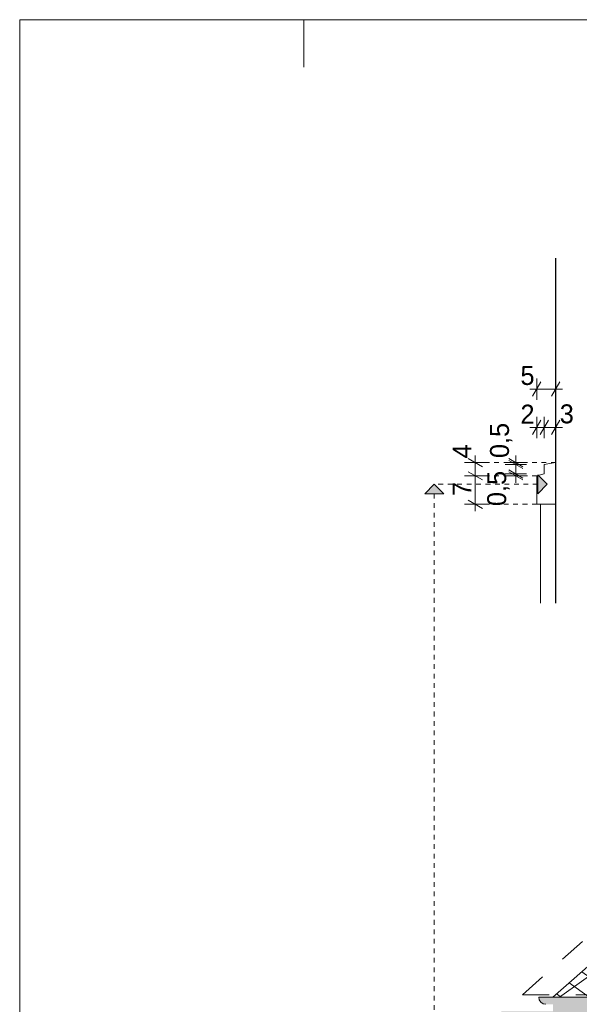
# Model space of a CAD drawing. Extents: x -396299 to -11759, y -15022 to 18278.
# Tile 166 of 205: x -86759 to -80851, y 7883 to 18278. Entities that reach past the tile are written whole.
import ezdxf

# ---------------------------------------------------------------- set-up
doc = ezdxf.new("R2010")
doc.units = 0
doc.header["$MEASUREMENT"] = 0
doc.linetypes.add('Dashed', pattern=[564.444447, 282.222223, -282.222223])
doc.linetypes.add('Hidden Line', pattern=[100, 50, -50])
for name, color, linetype, lineweight, true_color in [('A-Opisy_Nr_Pióra__88', 7, 'Continuous', 20, 0xfd4435), ('Arch opisy_Nr_Pióra__3', 7, 'Continuous', 20, 0xff6600), ('arch wypelnienia_Nr_Pióra__2', 7, 'Continuous', 13, 0x7f7f7f)]:
    doc.layers.add(name, color=color, linetype=linetype, lineweight=lineweight, true_color=true_color)
for name, color, linetype, lineweight in [('Arch okna_Nr_Pióra__32', 34, 'Continuous', 15), ('ARCH TABELA_Nr_Pióra__21', 7, 'Continuous', 13), ('Arch wymiary_Nr_Pióra__21', 7, 'Continuous', 13), ('Arch wymiary_Nr_Pióra__5', 7, 'Continuous', 13), ('INWENT DACH_Nr_Pióra__21', 7, 'Continuous', 13), ('INWENT ODWODNIENIE_Nr_Pióra__5', 7, 'Continuous', 13), ('INWENT.ŚCIANY_Nr_Pióra__1', 7, 'Continuous', 25), ('INWENT.ŚCIANY_Nr_Pióra__21', 7, 'Continuous', 13)]:
    doc.layers.add(name, color=color, linetype=linetype, lineweight=lineweight)
doc.layers.add('Arch opisy', color=7, linetype='Continuous')
doc.layers.add('Arch wymiary', color=7, linetype='Continuous')
doc.styles.add('GENERATED_STYLE_1', font='txt')
doc.dimstyles.new('GENERATED_STYLE__3', dxfattribs={"dimtxt": 200, "dimasz": 114, "dimexe": 0.18, "dimexo": 0, "dimgap": 0.09, "dimtad": 1, "dimdec": 0, "dimlfac": 0.1, "dimzin": 0, "dimdsep": 46, "dimtxsty": 'GENERATED_STYLE_1', "dimblk": 'ARROWHEAD_2', "dimblk1": 'ARROWHEAD_2', "dimblk2": 'ARROWHEAD_2', "dimcen": 0.09, "dimclrd": 7, "dimclre": 7, "dimclrt": 7, "dimazin": 0, "dimtfac": 1, "dimtdec": 4, "dimtmove": 2, "dimatfit": 3, "dimfxl": 0, "dimtolj": 1, "dimtzin": 0, "dimarcsym": 0})
doc.dimstyles.new('GENERATED_STYLE__4', dxfattribs={"dimtxt": 200, "dimasz": 114, "dimexe": 0.18, "dimexo": 0, "dimgap": 0.09, "dimtad": 1, "dimdec": 0, "dimlfac": 0.1, "dimzin": 0, "dimdsep": 46, "dimtxsty": 'GENERATED_STYLE_1', "dimblk": 'ARROWHEAD_2', "dimblk1": 'ARROWHEAD_2', "dimblk2": 'ARROWHEAD_2', "dimcen": 0.09, "dimclrd": 7, "dimclre": 7, "dimclrt": 7, "dimazin": 0, "dimtfac": 1, "dimtdec": 4, "dimtmove": 0, "dimatfit": 3, "dimfxl": 0, "dimtolj": 1, "dimtzin": 0, "dimarcsym": 0})
doc.dimstyles.new('GENERATED_STYLE__5', dxfattribs={"dimtxt": 200, "dimasz": 114, "dimexe": 0.18, "dimexo": 0, "dimgap": 0.09, "dimtad": 1, "dimtih": 1, "dimtoh": 1, "dimdec": 0, "dimlfac": 0.1, "dimzin": 0, "dimdsep": 46, "dimtxsty": 'GENERATED_STYLE_1', "dimblk": 'ARROWHEAD_2', "dimblk1": 'ARROWHEAD_2', "dimblk2": 'ARROWHEAD_2', "dimcen": 0.09, "dimclrd": 7, "dimclre": 7, "dimclrt": 7, "dimazin": 0, "dimtfac": 1, "dimtdec": 4, "dimtmove": 0, "dimatfit": 3, "dimfxl": 0, "dimtolj": 1, "dimtzin": 0, "dimarcsym": 0})

# ---------------------------------------------------------------- blocks, each defined once
blk = doc.blocks.new('Linia_190', base_point=(-81190, 13373))
at = {"layer": 'Arch opisy_Nr_Pióra__3', "linetype": 'Continuous'}
blk.add_hatch(color=256, dxfattribs=at).paths.add_polyline_path([(-81190, 13373), (-81290, 13273), (-81290, 13473)], flags=0)
for p, q in [((-81190, 13373), (-81290, 13473)), ((-81290, 13273), (-81290, 13473)), ((-81190, 13373), (-81290, 13273))]:
    blk.add_line(p, q, dxfattribs=at)
at = {"layer": 'Arch opisy_Nr_Pióra__3', "linetype": 'Hidden Line'}
blk.add_line((-81290, 13373), (-82381, 13373), dxfattribs=at)
blk = doc.blocks.new('Linia_191', base_point=(-82381, 13373))
at = {"layer": 'Arch opisy_Nr_Pióra__3', "linetype": 'Continuous'}
blk.add_hatch(color=256, dxfattribs=at).paths.add_polyline_path([(-82381, 13373), (-82281, 13273), (-82481, 13273)], flags=0)
for p, q in [((-82381, 13373), (-82481, 13273)), ((-82381, 13373), (-82281, 13273)), ((-82281, 13273), (-82481, 13273))]:
    blk.add_line(p, q, dxfattribs=at)
at = {"layer": 'Arch opisy_Nr_Pióra__3', "linetype": 'Hidden Line'}
blk.add_line((-82381, 13273), (-82381, -1976), dxfattribs=at)
blk = doc.blocks.new('*D763')
at = {"layer": 'Arch wymiary_Nr_Pióra__5', "linetype": 'Continuous'}
for p, q in [((-81836, 13463), (-82061, 13463)), ((-82024, 13506), (-81874, 13419)), ((-81949, 13163), (-81949, 13463)), ((-82024, 13206), (-81874, 13119)), ((-81836, 13163), (-82061, 13163)), ((-81949, 13089), (-81949, 13163))]:
    blk.add_line(p, q, dxfattribs=at)
at = {"layer": 'Arch wymiary_Nr_Pióra__21', "char_height": 200, "attachment_point": 7, "rotation": 90, "style": 'GENERATED_STYLE_1'}
for s, insert in [('{4}', (-81989, 13646)), ('{7}', (-81989, 13249))]:
    blk.add_mtext(s, dxfattribs=dict(at, insert=insert))
blk = doc.blocks.new('ARROWHEAD_2')
at = {"color": 0, "linetype": 'Continuous', "lineweight": 0}
for p, q in [((0, 0), (-1, 0)), ((-0.378, -0.655), (0.378, 0.655))]:
    blk.add_line(p, q, dxfattribs=at)
blk = doc.blocks.new('*D764')
at = {"layer": 'Arch wymiary_Nr_Pióra__5', "linetype": 'Continuous'}
for p, q in [((-81874, 13559), (-82024, 13646)), ((-81949, 13603), (-81949, 13676)), ((-81836, 13603), (-82061, 13603)), ((-81949, 13463), (-81949, 13603)), ((-81836, 13463), (-82061, 13463)), ((-82024, 13506), (-81874, 13419))]:
    blk.add_line(p, q, dxfattribs=at)
at = {"layer": 'Arch wymiary_Nr_Pióra__21', "char_height": 200, "attachment_point": 7, "rotation": 90, "style": 'GENERATED_STYLE_1'}
for s, insert in [('{4}', (-81989, 13646)), ('{7}', (-81989, 13249))]:
    blk.add_mtext(s, dxfattribs=dict(at, insert=insert))
blk = doc.blocks.new('*D765')
at = {"layer": 'Arch wymiary_Nr_Pióra__5', "linetype": 'Continuous'}
for p, q in [((-81596, 13526), (-81446, 13439)), ((-81521, 13483), (-81521, 13556)), ((-81408, 13483), (-81633, 13483)), ((-81408, 13463), (-81633, 13463)), ((-81446, 13419), (-81596, 13506)), ((-81521, 13463), (-81521, 13483)), ((-81521, 13389), (-81521, 13463))]:
    blk.add_line(p, q, dxfattribs=at)
at = {"layer": 'Arch wymiary_Nr_Pióra__21', "insert": (-81586, 13143), "char_height": 200, "attachment_point": 7, "rotation": 90, "style": 'GENERATED_STYLE_1'}
blk.add_mtext('{0,5}', dxfattribs=at)
blk = doc.blocks.new('*D766')
at = {"layer": 'Arch wymiary_Nr_Pióra__5', "linetype": 'Continuous'}
for p, q in [((-81596, 13646), (-81446, 13559)), ((-81446, 13539), (-81596, 13626)), ((-81521, 13603), (-81521, 13676)), ((-81408, 13603), (-81633, 13603)), ((-81408, 13583), (-81633, 13583)), ((-81521, 13583), (-81521, 13603)), ((-81521, 13509), (-81521, 13583))]:
    blk.add_line(p, q, dxfattribs=at)
at = {"layer": 'Arch wymiary_Nr_Pióra__21', "insert": (-81556, 13650), "char_height": 200, "attachment_point": 7, "rotation": 90, "style": 'GENERATED_STYLE_1'}
blk.add_mtext('{0,5}', dxfattribs=at)
blk = doc.blocks.new('*D767')
at = {"layer": 'Arch wymiary_Nr_Pióra__5', "linetype": 'Continuous'}
for p, q in [((-81257, 14454), (-81344, 14304)), ((-81300, 14266), (-81300, 14491)), ((-81144, 14304), (-81057, 14454)), ((-81100, 14266), (-81100, 14491)), ((-81374, 14379), (-81300, 14379)), ((-81300, 14379), (-81100, 14379)), ((-81100, 14379), (-81027, 14379))]:
    blk.add_line(p, q, dxfattribs=at)
at = {"layer": 'Arch wymiary_Nr_Pióra__21', "insert": (-81472, 14419), "char_height": 200, "attachment_point": 7, "style": 'GENERATED_STYLE_1'}
blk.add_mtext('{5}', dxfattribs=at)
blk = doc.blocks.new('*D768')
at = {"layer": 'Arch wymiary_Nr_Pióra__5', "linetype": 'Continuous'}
for p, q in [((-81257, 14049), (-81344, 13899)), ((-81300, 13861), (-81300, 14086)), ((-81177, 14049), (-81264, 13899)), ((-81220, 13861), (-81220, 14086)), ((-81374, 13974), (-81300, 13974)), ((-81300, 13974), (-81220, 13974))]:
    blk.add_line(p, q, dxfattribs=at)
at = {"layer": 'Arch wymiary_Nr_Pióra__21', "char_height": 200, "attachment_point": 7, "style": 'GENERATED_STYLE_1'}
for s, insert in [('{2}', (-81472, 14014)), ('{3}', (-81057, 14014))]:
    blk.add_mtext(s, dxfattribs=dict(at, insert=insert))
blk = doc.blocks.new('*D769')
at = {"layer": 'Arch wymiary_Nr_Pióra__5', "linetype": 'Continuous'}
for p, q in [((-81177, 14049), (-81264, 13899)), ((-81220, 13861), (-81220, 14086)), ((-81144, 13899), (-81057, 14049)), ((-81100, 13861), (-81100, 14086)), ((-81220, 13974), (-81100, 13974)), ((-81100, 13974), (-81027, 13974))]:
    blk.add_line(p, q, dxfattribs=at)
at = {"layer": 'Arch wymiary_Nr_Pióra__21', "char_height": 200, "attachment_point": 7, "style": 'GENERATED_STYLE_1'}
for s, insert in [('{2}', (-81472, 14014)), ('{3}', (-81057, 14014))]:
    blk.add_mtext(s, dxfattribs=dict(at, insert=insert))

msp = doc.modelspace()

# ---------------------------------------------------------------- hatches: boundary and pattern name
at = {"layer": 'Arch okna_Nr_Pióra__32', "linetype": 'Continuous', "lineweight": 0, "true_color": 0x603000}
msp.add_hatch(color=48, dxfattribs=at).paths.add_polyline_path([(-81128.7, 7808.2), (-81673.7, 7808.2), (-81673.7, 7778.2), (-41928.7, 7778.2), (-41928.7, 7873.2), (-42298.7, 7873.2), (-42298.7, 7957.6), (-53468.7, 7957.6), (-53468.7, 7878.2), (-61308.7, 7878.2), (-69148.7, 7878.2), (-69148.7, 7882.6), (-69148.7, 7957.6), (-81278.7, 7957.6, 0.4118753), (-81203.7, 7883.2), (-81203.7, 7882.6), (-81128.7, 7882.6)], flags=0)
at = {"layer": 'arch wypelnienia_Nr_Pióra__2', "linetype": 'Continuous'}
h = msp.add_hatch(dxfattribs=at)
h.set_pattern_fill('Concrete_Block', color=256, style=0, pattern_type=2)
h.set_pattern_definition([(35.5377, (-76447.8, 12100.65), (-148.4924, 106.066), []), (144.4623, (-76447.8, 12100.65), (148.4924, 106.066), [])])
h.paths.add_polyline_path([(-81128.7, 7957.6), (-69148.7, 7957.6), (-69148.7, 8488.2), (-69248.7, 8488.2), (-69248.7, 8588.2), (-69348.7, 8588.2), (-69348.7, 8708.2), (-69448.7, 8708.2), (-69448.7, 8778.2), (-69478.7, 8778.2), (-69478.7, 8808.2), (-64008.7, 8808.2), (-64000, 8813.2), (-65408.7, 8813.2), (-65408.7, 10408.2), (-65543.7, 10408.2), (-65543.7, 10520.3), (-65618.7, 10520.3, -0.4118753), (-65693.7, 10594.7), (-65543.7, 10594.7), (-65543.7, 10618.2), (-64653.7, 11508.2), (-63763.7, 10618.2), (-63763.7, 10594.7), (-63613.7, 10594.7, -0.4118515), (-63688.7, 10520.3), (-63763.7, 10520.3), (-63763.7, 10408.2), (-63898.7, 10408.2), (-63898.7, 8871.3), (-63178.7, 9284.7), (-63178.7, 10408.2), (-63313.7, 10408.2), (-63313.7, 10520.3), (-63388.7, 10520.3, -0.4118753), (-63463.7, 10594.7), (-63313.7, 10594.7), (-63313.7, 10618.2), (-62423.7, 11508.2), (-62048.7, 11133.2), (-62048.7, 12100.6), (-72338.7, 12100.6), (-72338.7, 11062.7), (-73018.7, 11062.7), (-73018.7, 12100.6), (-76447.8, 12100.6)], flags=0)
h.paths.add_polyline_path([(-77013.7, 10594.7), (-76863.7, 10594.7), (-76863.7, 10618.2), (-75973.7, 11508.2), (-75083.7, 10618.2), (-75083.7, 10594.7), (-74933.7, 10594.7, -0.4118753), (-75008.7, 10520.3), (-75083.7, 10520.3), (-75083.7, 10408.2), (-75218.7, 10408.2), (-75218.7, 8813.2), (-76728.7, 8813.2), (-76728.7, 10408.2), (-76863.7, 10408.2), (-76863.7, 10520.3), (-76938.7, 10520.3, -0.4118753)], flags=0)
h.paths.add_polyline_path([(-74813.7, 10594.7), (-74663.7, 10594.7), (-74663.7, 10618.2), (-73773.7, 11508.2), (-72883.7, 10618.2), (-72883.7, 10594.7), (-72733.7, 10594.7, -0.4118753), (-72808.7, 10520.3), (-72883.7, 10520.3), (-72883.7, 10408.2), (-73018.7, 10408.2), (-73018.7, 8813.2), (-74528.7, 8813.2), (-74528.7, 10408.2), (-74663.7, 10408.2), (-74663.7, 10520.3), (-74738.7, 10520.3, -0.4118753)], flags=0)
h.paths.add_polyline_path([(-71908.7, 10520.3, -0.4118753), (-71983.7, 10594.7), (-71833.7, 10594.7), (-71833.7, 10618.2), (-70943.7, 11508.2), (-70053.7, 10618.2), (-70053.7, 10594.7), (-69903.7, 10594.7, -0.4118753), (-69978.7, 10520.3), (-70053.7, 10520.3), (-70053.7, 10408.2), (-70188.7, 10408.2), (-70188.7, 8813.2), (-71698.7, 8813.2), (-71698.7, 10408.2), (-71833.7, 10408.2), (-71833.7, 10520.3)], flags=0)
h.paths.add_polyline_path([(-67808.7, 10520.3, -0.4118753), (-67883.7, 10594.7), (-67733.7, 10594.7), (-67733.7, 10618.2), (-66843.7, 11508.2), (-65953.7, 10618.2), (-65953.7, 10594.7), (-65803.7, 10594.7, -0.4118753), (-65878.7, 10520.3), (-65953.7, 10520.3), (-65953.7, 10408.2), (-66088.7, 10408.2), (-66088.7, 8813.2), (-67598.7, 8813.2), (-67598.7, 10408.2), (-67733.7, 10408.2), (-67733.7, 10520.3)], flags=0)

# ---------------------------------------------------------------- linework, layer by layer
at = {"layer": 'A-Opisy_Nr_Pióra__88', "linetype": 'Dashed'}
for q in [(-80694.6, 8653.1), (-69181.4, 7984.4)]:
    msp.add_line((-81450.1, 7984.4), q, dxfattribs=at)
at = {"layer": 'Arch opisy_Nr_Pióra__3', "linetype": 'Hidden Line'}
for p, q in [((-81948.9, 13602.7), (-81100.2, 13602.7)), ((-81948.9, 13462.7), (-81300.2, 13462.7)), ((-81948.9, 13162.7), (-81300.2, 13162.7))]:
    msp.add_line(p, q, dxfattribs=at)
at = {"layer": 'ARCH TABELA_Nr_Pióra__21', "linetype": 'Continuous'}
for p, q in [((-86758.7, -11421.6), (-86758.7, 18278.4)), ((-86758.7, 18278.4), (-11758.7, 18278.4)), ((-83758.7, 17778.4), (-83758.7, 18278.4))]:
    msp.add_line(p, q, dxfattribs=at)
at = {"layer": 'INWENT DACH_Nr_Pióra__21', "linetype": 'Continuous'}
msp.add_line((-81128.7, 7957.6), (-76447.8, 12100.6), dxfattribs=at)
at = {"layer": 'INWENT ODWODNIENIE_Nr_Pióra__5', "linetype": 'Continuous'}
msp.add_line((-81278.7, 7957.6), (-69148.7, 7957.6), dxfattribs=at)
msp.add_arc((-81203.7, 7958.2), 75, 180.45779, 270, dxfattribs=at)
at = {"layer": 'INWENT.ŚCIANY_Nr_Pióra__1', "linetype": 'Continuous'}
msp.add_line((-81100.2, 15760.1), (-81100.2, 12116.4), dxfattribs=at)
at = {"layer": 'INWENT.ŚCIANY_Nr_Pióra__21', "linetype": 'Continuous'}
for p, q in [((-81100.2, 13602.7), (-81220.2, 13582.7)), ((-81220.2, 13582.7), (-81220.2, 13482.7)), ((-81220.2, 13482.7), (-81300.2, 13462.7)), ((-81300.2, 13462.7), (-81300.2, 13162.7)), ((-81300.2, 13162.7), (-81100.2, 13162.7)), ((-81260.2, 13162.7), (-81260.2, 12116.4))]:
    msp.add_line(p, q, dxfattribs=at)

# ---------------------------------------------------------------- block references
at = {"layer": 'Arch opisy', "color": 30, "linetype": 'Hidden Line', "lineweight": 20, "true_color": 0xff6600}
for name, p in [('Linia_190', (-81189.5, 13373.2)), ('Linia_191', (-82381.3, 13373.2))]:
    msp.add_blockref(name, p, dxfattribs=at)

# ---------------------------------------------------------------- dimensions: what is measured, and where the dimension line sits
at = {"layer": 'Arch wymiary', "linetype": 'Continuous'}
for base, p1, p2, text, picture, middle in [((-81300.2, 14378.8), (-81300.2, 13462.7), (-81100.2, 13602.7), '5', '*D767', (-81395.7, 14518.8)), ((-81300.2, 13973.8), (-81300.2, 13462.7), (-81220.2, 13482.7), '2', '*D768', (-81395.7, 14113.8)), ((-81300.2, 13973.8), (-81220.2, 13482.7), (-81100.2, 13602.7), '3', '*D769', (-80981, 14113.8))]:
    dim = msp.add_linear_dim(base=base, p1=p1, p2=p2, text=text, dimstyle='GENERATED_STYLE__5', dxfattribs=at)
    dim.commit()
    dim.dimension.update_dxf_attribs({"geometry": picture, "text_midpoint": middle})
for base, p1, p2, text, dimstyle, picture, middle in [((-81520.8, 13582.7), (-81220.2, 13582.7), (-81100.2, 13602.7), '0,5', 'GENERATED_STYLE__3', '*D766', (-81655.8, 13840.5)), ((-81948.9, 13162.7), (-81300.2, 13162.7), (-81300.2, 13462.7), '7', 'GENERATED_STYLE__4', '*D763', (-82088.9, 13324.6)), ((-81948.9, 13162.7), (-81300.2, 13462.7), (-81100.2, 13602.7), '4', 'GENERATED_STYLE__4', '*D764', (-82088.9, 13722)), ((-81520.8, 13462.7), (-81300.2, 13462.7), (-81220.2, 13482.7), '0,5', 'GENERATED_STYLE__3', '*D765', (-81685.5, 13332.9))]:
    dim = msp.add_linear_dim(base=base, p1=p1, p2=p2, angle=90, text=text, dimstyle=dimstyle, dxfattribs=at)
    dim.commit()
    dim.dimension.update_dxf_attribs({"geometry": picture, "text_midpoint": middle})

doc.saveas('drawing.dxf')
